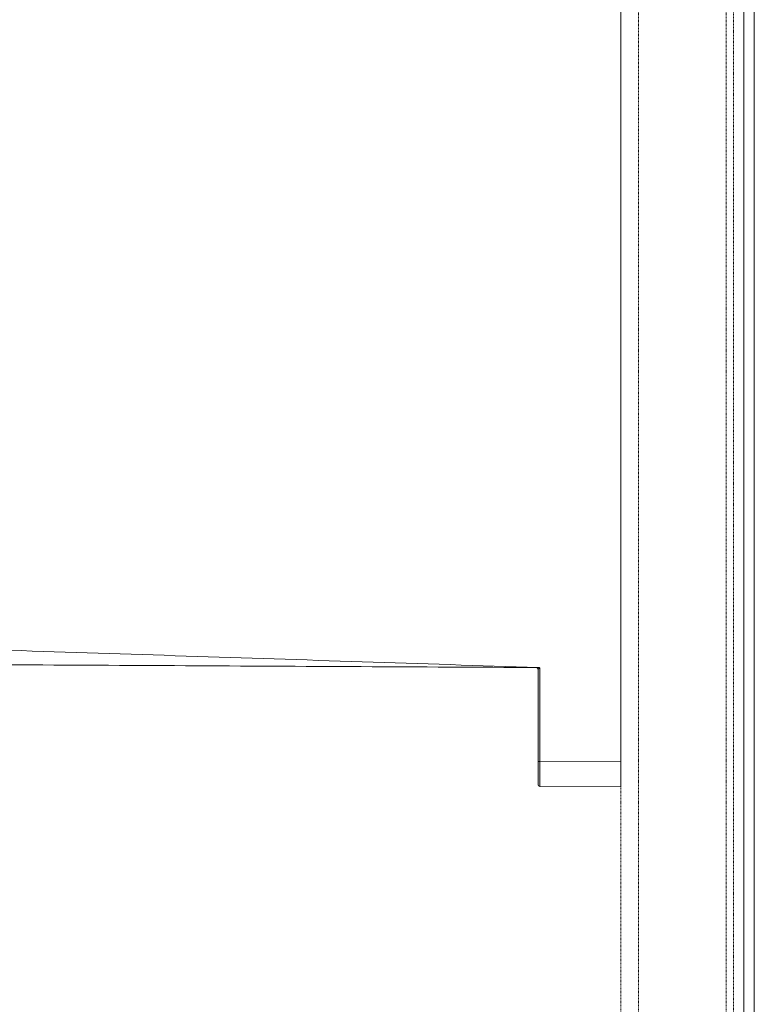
# Model space of a CAD drawing. Header units: inches. Extents: x 2954 to 6480, y 249 to 2776.
# Tile 72 of 105: x 6347 to 6480, y 1240 to 1418. Entities that reach past the tile are written whole.
import ezdxf

# ---------------------------------------------------------------- set-up
doc = ezdxf.new("R2010")
doc.units = ezdxf.units.IN
doc.header["$MEASUREMENT"] = 0
doc.linetypes.add('HIDDEN', pattern=[0.2, 0.1, -0.1])
doc.layers.add('PWR_0300HP', color=7, linetype='Continuous')

# ---------------------------------------------------------------- blocks, each defined once
blk = doc.blocks.new('SSW07_FRAME 4_SIDE')
at = {"color": 7, "linetype": 'Continuous', "lineweight": 15}
for p, q in [((0, -4.5), (0, -295.66)), ((-15, -278.58), (-15.22, -278.58)), ((-15, -295.58), (-15, -278.88)), ((-14.96, -278.88), (-15, -278.88)), ((-14.7, -278.65), (-14.7, -295.58)), ((-14.7, -295.58), (-15, -295.58)), ((-15, -299.78), (-15, -295.58)), ((-14.7, -295.58), (0, -295.66)), ((0, -295.66), (0, -300.16)), ((0, -300.16), (-14.7, -300.08))]:
    blk.add_line(p, q, dxfattribs=at)
for centre, start, end in [((-15.3, -278.88), 0, 89.7), ((-14.7, -299.78), 180, 269.7)]:
    blk.add_arc(centre, 0.3, start, end, dxfattribs=at)
blk.add_ellipse((-14.7, -295.58), major_axis=(0, -4.5), ratio=0.000349, start_param=4.712415, end_param=6.283184, dxfattribs=at)
for points, knots in [([(-142.4, -274.41), (-137.09, -274.44), (-131.78, -274.65), (-123.82, -274.98), (-121.17, -275.09), (-117.19, -275.24), (-115.86, -275.28), (-113.2, -275.37), (-101.26, -275.76), (-68.08, -276.84), (-36.23, -277.88), (-15, -278.58)], [0, 0, 0, 0, 0.125, 0.125, 0.1875, 0.1875, 0.21875, 0.21875, 0.25, 0.5, 1, 1, 1, 1]), ([(-142.4, -277.91), (-137.1, -277.94), (-131.8, -277.97), (-123.85, -278.01), (-121.2, -278.02), (-117.23, -278.04), (-115.9, -278.05), (-113.26, -278.06), (-101.33, -278.13), (-68.21, -278.3), (-36.42, -278.47), (-15.22, -278.58)], [0, 0, 0, 0, 0.125, 0.125, 0.1875, 0.1875, 0.21875, 0.21875, 0.25, 0.5, 1, 1, 1, 1]), ([(-15, -278.58), (-14.95, -278.58), (-14.9, -278.58), (-14.82, -278.59), (-14.79, -278.6), (-14.74, -278.62), (-14.72, -278.63), (-14.7, -278.65)], [0, 0, 0, 0, 0.5, 0.5, 0.75, 0.75, 1, 1, 1, 1]), ([(-14.7, -278.65), (-14.72, -278.65), (-14.73, -278.66), (-14.76, -278.68), (-14.77, -278.69), (-14.8, -278.73), (-14.82, -278.75), (-14.87, -278.8), (-14.89, -278.82), (-14.93, -278.86), (-14.95, -278.88), (-14.96, -278.88)], [0, 0, 0, 0, 0.125, 0.125, 0.25, 0.25, 0.5, 0.5, 0.75, 0.75, 1, 1, 1, 1])]:
    blk.add_open_spline(points, degree=3, knots=knots, dxfattribs=at)

msp = doc.modelspace()

# ---------------------------------------------------------------- linework, layer by layer
at = {"color": 7, "linetype": 'Continuous', "lineweight": 15}
for p, q in [((6477.64, 939.37), (6477.64, 2581.85)), ((6479.53, 807.54), (6479.53, 2581.85))]:
    msp.add_line(p, q, dxfattribs=at)
at = {"color": 7, "linetype": 'HIDDEN', "lineweight": 0}
for p, q in [((6475.77, 2577.83), (6475.77, 942.55)), ((6477.66, 942.55), (6477.66, 2577.83)), ((6455.41, 2524.7), (6455.41, 949.9)), ((6458.59, 2524.7), (6458.59, 949.9)), ((6474.46, 2524.7), (6474.46, 949.9))]:
    msp.add_line(p, q, dxfattribs=at)

# ---------------------------------------------------------------- block references
at = {"layer": 'PWR_0300HP'}
msp.add_blockref('SSW07_FRAME 4_SIDE', (6455.41, 1579.65), dxfattribs=at)

doc.saveas('drawing.dxf')
